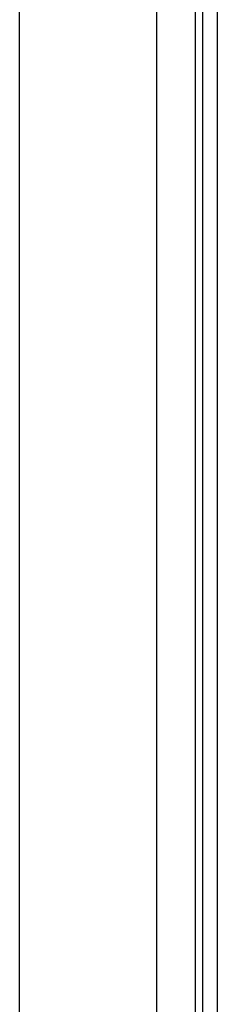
# Model space of a CAD drawing. Header units: inches. Extents: x 7 to 228, y 17 to 114.
# Tile 60 of 143: x 54.145 to 55.048, y 61.598 to 66.083. Entities that reach past the tile are written whole.
import ezdxf

# ---------------------------------------------------------------- set-up
doc = ezdxf.new("R2010")
doc.units = ezdxf.units.IN
doc.header["$MEASUREMENT"] = 0
doc.layers.add('Visible Edges(ANSI)', color=7, linetype='Continuous', lineweight=25)
doc.layers.add('Visible Tangent Edges(ANSI)', color=7, linetype='Continuous', lineweight=25)

msp = doc.modelspace()

# ---------------------------------------------------------------- linework, layer by layer
at = {"layer": 'Visible Edges(ANSI)'}
for p, q in [((54.9796, 74.9523), (54.9796, 57.3493)), ((55.0476, 57.3493), (55.0476, 74.9523)), ((54.1451, 58.1473), (54.1451, 74.3473)), ((54.7701, 74.3473), (54.7701, 58.1473))]:
    msp.add_line(p, q, dxfattribs=at)
at = {"layer": 'Visible Tangent Edges(ANSI)'}
msp.add_line((54.9486, 57.2323), (54.9486, 74.9523), dxfattribs=at)

doc.saveas('drawing.dxf')
